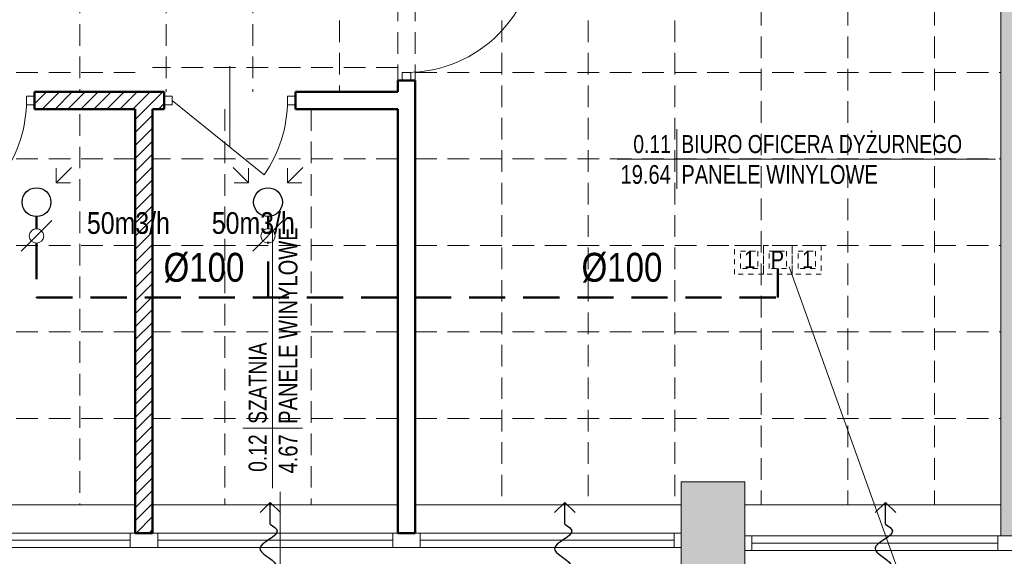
# Model space of a CAD drawing. Header units: millimetres. Extents: x -23540 to 53212, y -37964 to 41185.
# Tile 171 of 203: x 16251 to 16933, y -32125 to -31753. Entities that reach past the tile are written whole.
import ezdxf
from ezdxf.enums import TextEntityAlignment as Align

# ---------------------------------------------------------------- set-up
doc = ezdxf.new("R2010")
doc.units = ezdxf.units.MM
for name, pattern in [('0.5_0.5', [1, 0.5, -0.5]), ('DASHED', [0.75, 0.5, -0.25]), ('DASHEDX2', [1.5, 1, -0.5])]:
    doc.linetypes.add(name, pattern=pattern)
doc.layers.get('0').update_dxf_attribs({"lineweight": 18})
for name, color, linetype, lineweight in [('BA_met', 7, 'Continuous', 18), ('mm_went_opis', 7, 'Continuous', 15), ('mm_Wentylacja', 5, 'Continuous', 50), ('PG_PRZERYWANE_ŚREDNIE', 1, 'DASHEDX2', 18), ('PG_WIDOKOWE_CIENKIE', 1, 'Continuous', 18), ('PG_ŚCIANY_DZIAŁOWE', 3, 'Continuous', 18), ('Wyposażenie', 134, 'Continuous', 18), ('WYPOSAŻENIE GARAŻU', 253, 'Continuous', 5)]:
    doc.layers.add(name, color=color, linetype=linetype, lineweight=lineweight)
doc.styles.add('MtXpl_Arial_Narrow', font='ARIALN.TTF')
doc.styles.add('ROMANS', font='bikromsw.shx', dxfattribs={"width": 0.8})
doc.styles.get("Standard").update_dxf_attribs({"font": 'arial.ttf'})

# ---------------------------------------------------------------- blocks, each defined once
blk = doc.blocks.new('bikmet')
blk.add_line((0, 1.65), (0, -1.65))
at = {"style": 'ROMANS', "width": 0.8}
blk.add_attdef('NRPOM', text='', height=1, dxfattribs=at).set_placement((-0.333, 0.333), align=Align.RIGHT)
blk.add_attdef('NWAPOM', (0.25, 0.333), '', height=1, dxfattribs=at)
blk.add_attdef('RAREA', text='', height=1.042, dxfattribs=at).set_placement((-0.333, -0.333), align=Align.TOP_RIGHT)
blk.add_attdef('PODLOGA', text='', height=1.042, dxfattribs=at).set_placement((0.25, -0.333), align=Align.TOP_LEFT)
blk = doc.blocks.new('jamb')
blk.add_lwpolyline([(-0.5, -0.5), (-0.5, 0.5), (0.5, 0.5), (0.5, -0.5)], close=True)
blk = doc.blocks.new('dr1h901')
at = {"color": 0}
blk.add_line((-0.5, 0), (-0.5, 1), dxfattribs=at)
blk.add_line((0, 0.3622), (0, -0.2655))
blk.add_arc((-0.5, 0), 1, 0, 90, dxfattribs=at)
blk = doc.blocks.new('podciecie')
at = {"layer": 'mm_Wentylacja', "color": 142, "lineweight": 30}
for p, q in [((23288, -37575.5), (23288, -37590.5)), ((23288, -37590.5), (23280.93, -37583.43)), ((23288, -37590.5), (23295.07, -37583.43))]:
    blk.add_line(p, q, dxfattribs=at)
blk.add_spline([(23288, -37575.5), (23283.25, -37570.75), (23295.25, -37558.75), (23284.25, -37547.75), (23295.75, -37536.25)], degree=3, dxfattribs=at)

msp = doc.modelspace()

# ---------------------------------------------------------------- hatches: boundary and pattern name
at = {"layer": 'PG_ŚCIANY_DZIAŁOWE', "true_color": 0x939598, "transparency": 33554610}
h = msp.add_hatch(color=252, dxfattribs=at)
h.dxf.hatch_style = 1
h.paths.add_polyline_path([(16945.86, -31479.46), (16917.36, -31479.46), (16917.36, -31494.46), (16930.86, -31494.46), (16930.86, -32110.96), (16945.86, -32110.96)])
h = msp.add_hatch(color=252, dxfattribs=at)
h.dxf.hatch_style = 1
h.paths.add_polyline_path([(16753.36, -32073.46), (16709.36, -32073.46), (16709.36, -32143.46), (16753.36, -32143.46)])

# ---------------------------------------------------------------- linework, layer by layer
at = {"color": 251, "true_color": 0x636466}
for p, q in [((16930.86, -31494.46), (16930.86, -32110.96)), ((16255.36, -31811.96), (16255.36, -31805.96)), ((16255.36, -31805.96), (16260.86, -31805.96)), ((16260.86, -31811.96), (16255.36, -31811.96)), ((16260.86, -31805.96), (16260.86, -31811.96)), ((16436.36, -31811.96), (16436.36, -31805.96)), ((16436.36, -31805.96), (16441.86, -31805.96)), ((16441.86, -31811.96), (16436.36, -31811.96)), ((16441.86, -31805.96), (16441.86, -31811.96)), ((16753.36, -32073.46), (16709.36, -32073.46)), ((16709.36, -32073.46), (16709.36, -32143.46)), ((16753.36, -32073.46), (16753.36, -32143.46)), ((16330.86, -32089.46), (16153.86, -32089.46)), ((16512.86, -32089.46), (16342.86, -32089.46)), ((16709.36, -32089.46), (16524.86, -32089.46)), ((16930.86, -32089.46), (16753.36, -32089.46)), ((16709.36, -32108.96), (16153.86, -32108.96)), ((16327.36, -32118.96), (16327.36, -32108.96)), ((16346.36, -32118.96), (16346.36, -32108.96)), ((16704.36, -32108.96), (16704.36, -32118.96)), ((16709.36, -32108.96), (16709.36, -32118.96)), ((16753.36, -32110.96), (16753.36, -32120.96)), ((16947.86, -32110.96), (16753.36, -32110.96)), ((16758.36, -32110.96), (16758.36, -32120.96)), ((16928.86, -32110.96), (16928.86, -32120.96)), ((16709.36, -32118.96), (16153.86, -32118.96)), ((16327.36, -32113.96), (16158.86, -32113.96)), ((16509.36, -32113.96), (16346.36, -32113.96)), ((16704.36, -32113.96), (16528.36, -32113.96)), ((16758.36, -32115.96), (16928.86, -32115.96)), ((16753.36, -32120.96), (16947.86, -32120.96))]:
    msp.add_line(p, q, dxfattribs=at)
at = {"color": 251, "true_color": 0x636466, "extrusion": (0, 0, -1)}
for p, q in [((16396.36, -31841.56), (16396.36, -31785.07)), ((16356.36, -31808.96), (16420.12, -31860.53))]:
    msp.add_line(p, q, dxfattribs=at)
at = {"color": 251, "lineweight": 20, "true_color": 0x636466}
for p, q in [((16260.86, -31802.96), (16260.86, -31814.96)), ((16350.86, -31802.96), (16350.86, -31814.96)), ((16441.86, -31802.96), (16441.86, -31814.96)), ((16431.36, -32181.33), (16431.36, -32080.28)), ((16509.36, -32118.96), (16509.36, -32108.96)), ((16528.36, -32118.96), (16528.36, -32108.96))]:
    msp.add_line(p, q, dxfattribs=at)
at = {"color": 251, "true_color": 0x636466, "extrusion": (0, 0, -1)}
for centre in [(-16165.36, -31808.96), (-16346.36, -31808.96)]:
    msp.add_arc(centre, 90, 180, 214.95948, dxfattribs=at)
at = {"layer": 'BA_met', "color": 251, "true_color": 0x636466}
for p, q in [((16664.89, -31849.54), (16927.3, -31849.54)), ((16426.08, -32077.73), (16426.08, -31897.59))]:
    msp.add_line(p, q, dxfattribs=at)
at = {"layer": 'mm_went_opis'}
msp.add_line((16884.7, -32204.55), (16784.3, -31924.26), dxfattribs=at)
at = {"layer": 'mm_Wentylacja', "color": 142, "lineweight": 20}
for p, q in [((16286.5, -31855.32), (16275.89, -31865.93)), ((16275.89, -31865.93), (16275.89, -31855.93)), ((16398.71, -31855.32), (16409.32, -31865.93)), ((16409.32, -31865.93), (16409.32, -31855.93)), ((16447, -31855.32), (16436.39, -31865.93)), ((16436.39, -31865.93), (16436.39, -31855.93)), ((16275.89, -31865.93), (16285.89, -31865.93)), ((16409.32, -31865.93), (16399.32, -31865.93)), ((16436.39, -31865.93), (16446.39, -31865.93)), ((16251.75, -31913.47), (16272.96, -31892.25)), ((16412.25, -31913.47), (16433.46, -31892.25))]:
    msp.add_line(p, q, dxfattribs=at)
at = {"layer": 'mm_Wentylacja', "color": 1, "linetype": 'DASHED', "lineweight": 50, "ltscale": 50}
for p, q in [((16262.36, -31889.46), (16262.36, -31897.86)), ((16422.86, -31897.86), (16422.86, -31889.46)), ((16422.86, -31945.52), (16422.86, -31906.98)), ((16262.36, -31907.86), (16262.36, -31945.52)), ((16776.36, -31945.52), (16776.36, -31925.46)), ((16262.36, -31945.52), (16776.36, -31945.52))]:
    msp.add_line(p, q, dxfattribs=at)
at = {"layer": 'mm_Wentylacja', "color": 1, "lineweight": 30}
for centre in [(16262.36, -31879.46), (16422.86, -31879.46)]:
    msp.add_circle(centre, 10, dxfattribs=at)
at = {"layer": 'mm_Wentylacja', "color": 142, "lineweight": 20}
for centre in [(16262.36, -31902.86), (16422.86, -31902.86)]:
    msp.add_circle(centre, 5, dxfattribs=at)
at = {"layer": 'PG_PRZERYWANE_ŚREDNIE', "color": 251, "lineweight": 15, "ltscale": 15, "true_color": 0x636466}
for p, q in [((16292.36, -31485.96), (16292.36, -31802.96)), ((16352.36, -31485.96), (16352.36, -31802.96)), ((16412.36, -31485.96), (16412.36, -31802.96)), ((16764.86, -31494.46), (16764.86, -32089.46)), ((16824.86, -31494.46), (16824.86, -32089.46)), ((16884.86, -31494.46), (16884.86, -32089.46)), ((16472.36, -31685.96), (16472.36, -31802.96)), ((16584.86, -31685.96), (16584.86, -32089.46)), ((16644.86, -31685.96), (16644.86, -32089.46)), ((16704.86, -31685.96), (16704.86, -32089.46)), ((16512.86, -31693.96), (16512.86, -31794.96)), ((16524.86, -31693.96), (16524.86, -31794.96)), ((16330.86, -31789.46), (16139.86, -31789.46)), ((16512.86, -31785.96), (16342.86, -31785.96)), ((16524.86, -31789.46), (16930.86, -31789.46)), ((16292.36, -31818.46), (16292.36, -32089.46)), ((16392.86, -31814.96), (16392.86, -32089.46)), ((16452.86, -31814.96), (16452.86, -32089.46)), ((16330.86, -31849.46), (16139.86, -31849.46)), ((16512.86, -31849.46), (16342.86, -31849.46)), ((16524.86, -31849.46), (16930.86, -31849.46)), ((16330.86, -31909.46), (16139.86, -31909.46)), ((16512.86, -31909.46), (16342.86, -31909.46)), ((16524.86, -31909.46), (16930.86, -31909.46)), ((16330.86, -31969.46), (16139.86, -31969.46)), ((16512.86, -31969.46), (16342.86, -31969.46)), ((16524.86, -31969.46), (16930.86, -31969.46)), ((16330.86, -32029.46), (16139.86, -32029.46)), ((16512.86, -32029.46), (16342.86, -32029.46)), ((16524.86, -32029.46), (16930.86, -32029.46))]:
    msp.add_line(p, q, dxfattribs=at)
at = {"layer": 'PG_WIDOKOWE_CIENKIE', "color": 251, "lineweight": 50, "true_color": 0x636466}
for p, q in [((16512.86, -31802.96), (16512.86, -31794.96)), ((16512.86, -31794.96), (16524.86, -31794.96)), ((16524.86, -32108.96), (16524.86, -31794.96)), ((16260.86, -31802.96), (16350.86, -31802.96)), ((16260.86, -31814.96), (16260.86, -31802.96)), ((16350.86, -31814.96), (16350.86, -31802.96)), ((16441.86, -31802.96), (16512.86, -31802.96)), ((16441.86, -31814.96), (16441.86, -31802.96)), ((16260.86, -31814.96), (16330.86, -31814.96)), ((16330.86, -32108.96), (16330.86, -31814.96)), ((16342.86, -31814.96), (16350.86, -31814.96)), ((16342.86, -32108.96), (16342.86, -31814.96)), ((16441.86, -31814.96), (16512.86, -31814.96)), ((16512.86, -32108.96), (16512.86, -31814.96)), ((16330.86, -32108.96), (16342.86, -32108.96)), ((16512.86, -32108.96), (16524.86, -32108.96))]:
    msp.add_line(p, q, dxfattribs=at)
at = {"layer": 'PG_WIDOKOWE_CIENKIE', "color": 251, "linetype": 'Continuous', "lineweight": 18, "true_color": 0x636466}
for p, q in [((16260.86, -31811.32), (16269.21, -31802.96)), ((16266.19, -31814.96), (16278.19, -31802.96)), ((16275.17, -31814.96), (16287.17, -31802.96)), ((16284.15, -31814.96), (16296.15, -31802.96)), ((16293.13, -31814.96), (16305.13, -31802.96)), ((16302.11, -31814.96), (16314.11, -31802.96)), ((16311.09, -31814.96), (16323.09, -31802.96)), ((16320.07, -31814.96), (16332.07, -31802.96)), ((16329.05, -31814.96), (16341.05, -31802.96)), ((16330.86, -31822.14), (16350.03, -31802.96)), ((16347.01, -31814.96), (16350.86, -31811.12)), ((16330.86, -31831.12), (16342.86, -31819.12)), ((16330.86, -31840.1), (16342.86, -31828.1)), ((16330.86, -31849.08), (16342.86, -31837.08)), ((16330.86, -31858.06), (16342.86, -31846.06)), ((16330.86, -31867.04), (16342.86, -31855.04)), ((16330.86, -31876.02), (16342.86, -31864.02)), ((16330.86, -31885), (16342.86, -31873)), ((16330.86, -31893.98), (16342.86, -31881.98)), ((16330.86, -31902.96), (16342.86, -31890.96)), ((16330.86, -31911.94), (16342.86, -31899.94)), ((16330.86, -31920.92), (16342.86, -31908.92)), ((16330.86, -31929.9), (16342.86, -31917.9)), ((16330.86, -31938.89), (16342.86, -31926.89)), ((16330.86, -31947.87), (16342.86, -31935.87)), ((16330.86, -31956.85), (16342.86, -31944.85)), ((16330.86, -31965.83), (16342.86, -31953.83)), ((16330.86, -31974.81), (16342.86, -31962.81)), ((16330.86, -31983.79), (16342.86, -31971.79)), ((16330.86, -31992.77), (16342.86, -31980.77)), ((16330.86, -32001.75), (16342.86, -31989.75)), ((16330.86, -32010.73), (16342.86, -31998.73)), ((16330.86, -32019.71), (16342.86, -32007.71)), ((16330.86, -32028.69), (16342.86, -32016.69)), ((16330.86, -32037.67), (16342.86, -32025.67)), ((16330.86, -32046.65), (16342.86, -32034.65)), ((16330.86, -32055.63), (16342.86, -32043.63)), ((16330.86, -32064.61), (16342.86, -32052.61)), ((16330.86, -32073.59), (16342.86, -32061.59)), ((16330.86, -32082.57), (16342.86, -32070.57)), ((16330.86, -32091.55), (16342.86, -32079.55)), ((16330.86, -32100.53), (16342.86, -32088.53)), ((16331.4, -32108.96), (16342.86, -32097.51)), ((16340.38, -32108.96), (16342.86, -32106.49))]:
    msp.add_line(p, q, dxfattribs=at)
at = {"layer": 'PG_WIDOKOWE_CIENKIE', "color": 251, "linetype": '0.5_0.5', "ltscale": 7, "true_color": 0x636466}
for points in [[(16746.36, -31909.46), (16766.36, -31909.46), (16766.36, -31929.46), (16746.36, -31929.46)], [(16750.36, -31913.46), (16762.36, -31913.46), (16762.36, -31925.46), (16750.36, -31925.46)], [(16766.36, -31909.46), (16786.36, -31909.46), (16786.36, -31929.46), (16766.36, -31929.46)], [(16770.36, -31913.46), (16782.36, -31913.46), (16782.36, -31925.46), (16770.36, -31925.46)], [(16786.36, -31909.46), (16806.36, -31909.46), (16806.36, -31929.46), (16786.36, -31929.46)], [(16790.36, -31913.46), (16802.36, -31913.46), (16802.36, -31925.46), (16790.36, -31925.46)]]:
    msp.add_lwpolyline(points, close=True, dxfattribs=at)
at = {"layer": 'Wyposażenie', "color": 251, "lineweight": 0, "true_color": 0x636466}
msp.add_line((16330.86, -31877.96), (16330.86, -31817.96), dxfattribs=at)

# ---------------------------------------------------------------- block references
at = {"layer": 'BA_met', "color": 251, "true_color": 0x636466, "xscale": 12.5, "yscale": 12.5, "zscale": 12.5}
msp.add_blockref('bikmet', (16706.31, -31849.54), dxfattribs=at).add_auto_attribs({'NRPOM': '0.11', 'NWAPOM': 'BIURO OFICERA DYŻURNEGO', 'RAREA': '19.64', 'PODLOGA': 'PANELE WINYLOWE'})
at = {"layer": 'BA_met', "color": 251, "true_color": 0x636466, "xscale": 12.5, "yscale": 12.5, "zscale": 12.5, "rotation": 90}
msp.add_blockref('bikmet', (16426.08, -32036.31), dxfattribs=at).add_auto_attribs({'NRPOM': '0.12', 'NWAPOM': 'SZATNIA', 'RAREA': '4.67', 'PODLOGA': 'PANELE WINYLOWE'})
at = {"layer": 'mm_Wentylacja', "color": 2, "lineweight": 30, "rotation": 180}
for p in [(39712.41, -69678.24), (39916.67, -69678.24), (40138.98, -69678.24)]:
    msp.add_blockref('podciecie', p, dxfattribs=at)
at = {"layer": 'WYPOSAŻENIE GARAŻU', "color": 251, "true_color": 0x636466}
for name, p, xscale, yscale, zscale, rotation in [('dr1h901', (16518.86, -31744.46), 90, 90, -90, 270), ('jamb', (16518.86, -31792.21), -5.5, 5.999999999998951, 5.5, 90)]:
    msp.add_blockref(name, p, dxfattribs=dict(at, xscale=xscale, yscale=yscale, zscale=zscale, rotation=rotation))
at = {"layer": 'WYPOSAŻENIE GARAŻU', "color": 251, "true_color": 0x636466, "xscale": 5.5, "yscale": 5.999999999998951, "zscale": 5.5}
msp.add_blockref('jamb', (16353.61, -31808.96), dxfattribs=at)

# ---------------------------------------------------------------- texts
at = {"layer": 'mm_went_opis', "color": 4, "style": 'MtXpl_Arial_Narrow'}
for s, p in [('1', (16752.99, -31925.19)), ('P', (16771.47, -31925.14)), ('1', (16793.11, -31925.19))]:
    msp.add_text(s, height=12, dxfattribs=at).set_placement(p)
at = {"layer": 'mm_went_opis', "attachment_point": 2}
for s, insert, char_height, width in [('{\\fArial Narrow|b0|i0|c238|p34;50m3/h}', (16326.09, -31886.38), 15.06, 104.667), ('{\\fArial Narrow|b0|i0|c238|p34;50m3/h}', (16412.66, -31886.38), 15.06, 104.667), ('{\\fArial Narrow|b0|i0|c238|p34;Ø100}', (16378.47, -31914.62), 20, 139), ('{\\fArial Narrow|b0|i0|c238|p34;Ø100}', (16668.26, -31914.62), 20, 139)]:
    msp.add_mtext(s, dxfattribs=dict(at, insert=insert, char_height=char_height, width=width))

doc.saveas('drawing.dxf')
